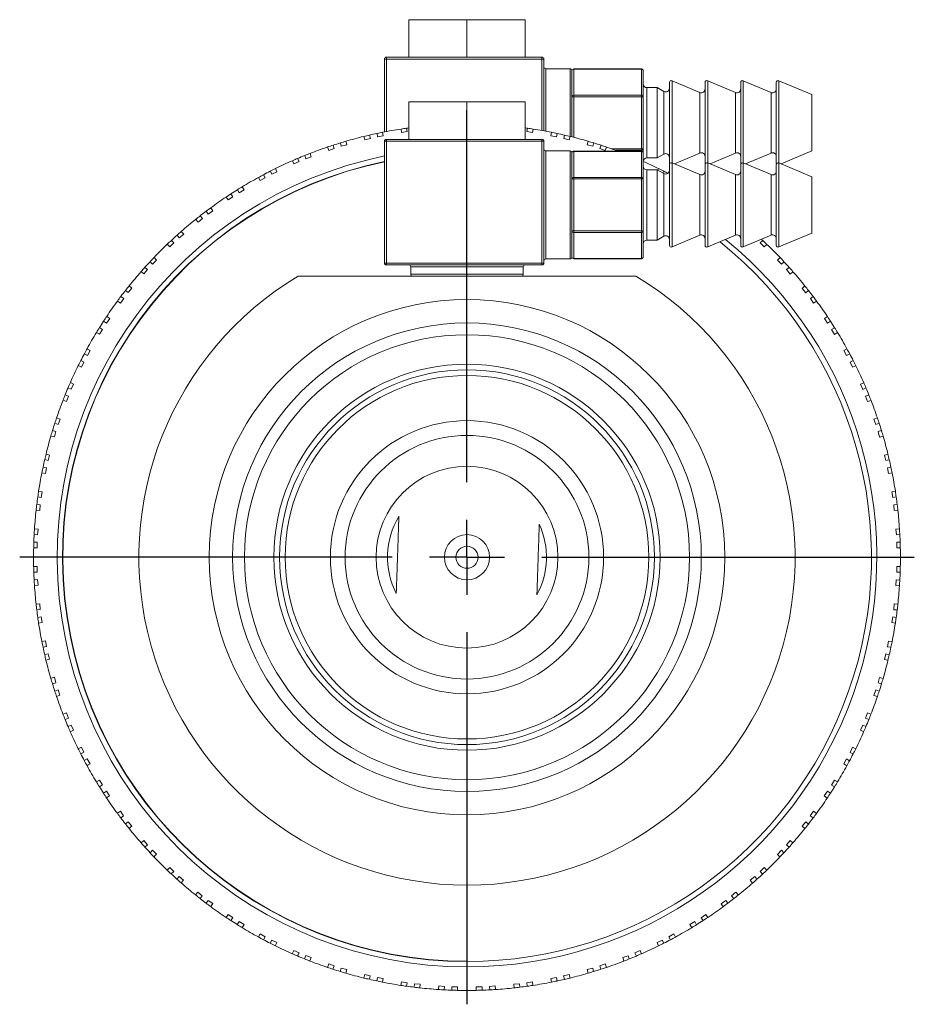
# Model space of a CAD drawing. Header units: inches. Extents: x 1.1 to 19.8, y 0.8 to 16.6.
# Tile 6 of 16: x 9.9 to 12.3, y 0.8 to 3.5. Entities that reach past the tile are written whole.
import ezdxf

# ---------------------------------------------------------------- set-up
doc = ezdxf.new("R2010")
doc.units = ezdxf.units.IN
doc.header["$MEASUREMENT"] = 0
doc.layers.add('SLD-0', color=7, linetype='Continuous')

# ---------------------------------------------------------------- blocks, each defined once
blk = doc.blocks.new('SW_CENTERMARKSYMBOL_1')
at = {"layer": 'SLD-0', "color": 0}
for p, q in [((0, 0.2), (0, 1.193)), ((0, 0), (0, 0.1)), ((-0.2, 0), (-1.193, 0)), ((0, 0), (-0.1, 0)), ((0, 0), (0, -0.1)), ((0, 0), (0.1, 0)), ((0.2, 0), (1.193, 0)), ((0, -0.2), (0, -1.193))]:
    blk.add_line(p, q, dxfattribs=at)

msp = doc.modelspace()

# ---------------------------------------------------------------- linework, layer by layer
at = {"color": 7, "linetype": 'Continuous', "lineweight": 15}
for p, q in [((10.9097, 3.4736), (10.9097, 3.3736)), ((10.9097, 3.4736), (11.0652, 3.4736)), ((11.0652, 3.4736), (11.2207, 3.4736)), ((11.0652, 3.4736), (11.0652, 3.3734)), ((11.2207, 3.4736), (11.2207, 3.3736)), ((10.8452, 3.1742), (10.8452, 3.3686)), ((10.8452, 3.3686), (10.8502, 3.3686)), ((10.8502, 3.3736), (11.0627, 3.3736)), ((10.8502, 3.3736), (10.8502, 3.3686)), ((11.2652, 3.3686), (10.8502, 3.3686)), ((10.8502, 3.3686), (10.8502, 3.1752)), ((11.0678, 3.3736), (11.2652, 3.3736)), ((11.2652, 3.3736), (11.2652, 3.3686)), ((11.2652, 3.3686), (11.2702, 3.3686)), ((11.2652, 3.1779), (11.2652, 3.3686)), ((11.2702, 3.3686), (11.2702, 3.177)), ((11.3402, 3.3426), (11.2752, 3.3426)), ((11.2752, 3.3426), (11.2752, 3.1761)), ((11.3402, 3.1621), (11.3402, 3.3426)), ((11.3452, 3.3376), (11.3452, 3.1609)), ((11.5302, 3.3421), (11.3502, 3.3421)), ((11.3502, 3.3415), (11.3502, 3.3421)), ((11.5302, 3.3415), (11.3502, 3.3415)), ((11.3502, 3.3415), (11.3502, 3.2722)), ((11.5302, 3.3415), (11.5302, 3.3421)), ((11.5302, 3.2722), (11.5302, 3.3415)), ((11.5352, 3.3371), (11.5352, 3.2679)), ((11.6863, 3.2795), (11.6122, 3.3108)), ((11.6122, 3.3108), (11.6122, 3.0916)), ((11.7813, 3.2795), (11.7072, 3.3108)), ((11.7072, 3.3108), (11.7072, 3.0916)), ((11.8763, 3.2795), (11.8022, 3.3108)), ((11.8022, 3.3108), (11.8022, 3.0916)), ((11.9852, 3.2736), (11.8972, 3.3108)), ((11.8972, 3.3108), (11.8972, 3.0916)), ((11.5726, 3.2923), (11.5452, 3.2923)), ((11.5452, 3.2923), (11.5452, 3.1048)), ((11.5902, 3.2822), (11.5726, 3.2923)), ((11.5726, 3.1048), (11.5726, 3.2923)), ((11.6052, 3.0909), (11.6052, 3.3062)), ((11.7002, 3.0909), (11.7002, 3.3062)), ((11.7952, 3.0909), (11.7952, 3.3062)), ((11.8902, 3.0909), (11.8902, 3.3062)), ((11.3502, 3.2679), (11.3452, 3.2679)), ((11.3502, 3.2679), (11.3502, 3.2722)), ((11.3502, 3.2722), (11.5302, 3.2722)), ((11.5302, 3.2679), (11.3502, 3.2679)), ((11.3502, 3.2679), (11.3502, 3.1596)), ((11.5302, 3.2679), (11.5302, 3.2722)), ((11.5302, 3.1293), (11.5302, 3.2679)), ((11.5352, 3.2679), (11.5302, 3.2679)), ((11.5352, 3.2679), (11.5352, 3.1293)), ((11.5902, 3.115), (11.5902, 3.2822)), ((11.6863, 3.1177), (11.6863, 3.2795)), ((11.7813, 3.1177), (11.7813, 3.2795)), ((11.8763, 3.1177), (11.8763, 3.2795)), ((11.9852, 3.1236), (11.9852, 3.2736)), ((10.9097, 3.2543), (10.9097, 3.1543)), ((10.9097, 3.2543), (11.0652, 3.2543)), ((11.0652, 3.2543), (11.2207, 3.2543)), ((11.0652, 3.2543), (11.0652, 3.1541)), ((11.2207, 3.2543), (11.2207, 3.1543)), ((10.8909, 3.1723), (10.8892, 3.1819)), ((10.9043, 3.1841), (10.9059, 3.1749)), ((11.2248, 3.1749), (11.2264, 3.184)), ((11.2415, 3.1818), (11.2398, 3.1722)), ((10.7929, 3.1528), (10.7903, 3.1622)), ((10.8076, 3.1567), (10.7929, 3.1528)), ((10.8052, 3.1657), (10.8076, 3.1567)), ((10.8268, 3.161), (10.8252, 3.1701)), ((10.8418, 3.1636), (10.8268, 3.161)), ((10.8401, 3.1732), (10.8418, 3.1636)), ((10.8502, 3.1543), (11.0627, 3.1543)), ((10.8502, 3.1543), (10.8502, 3.1493)), ((10.9059, 3.1749), (10.8909, 3.1723)), ((11.0678, 3.1543), (11.2652, 3.1543)), ((11.2398, 3.1722), (11.2248, 3.1749)), ((11.2652, 3.1543), (11.2652, 3.1493)), ((11.2889, 3.1636), (11.2906, 3.1731)), ((11.3039, 3.1609), (11.2889, 3.1636)), ((11.3055, 3.1701), (11.3039, 3.1609)), ((11.3232, 3.1566), (11.3256, 3.1656)), ((11.3379, 3.1527), (11.3232, 3.1566)), ((11.3404, 3.1621), (11.3379, 3.1527)), ((10.6968, 3.1248), (10.6935, 3.1339)), ((10.7112, 3.13), (10.6968, 3.1248)), ((10.708, 3.1387), (10.7112, 3.13)), ((10.7299, 3.1359), (10.7275, 3.1449)), ((10.7447, 3.1399), (10.7299, 3.1359)), ((10.7421, 3.1493), (10.7447, 3.1399)), ((10.8452, 2.8243), (10.8452, 3.1493)), ((10.8452, 3.1493), (10.8502, 3.1493)), ((11.2652, 3.1493), (10.8502, 3.1493)), ((10.8502, 3.1493), (10.8502, 2.8243)), ((11.2652, 2.8243), (11.2652, 3.1493)), ((11.2652, 3.1493), (11.2702, 3.1493)), ((11.2702, 3.1493), (11.2702, 2.8243)), ((11.3861, 3.1398), (11.3886, 3.1492)), ((11.4008, 3.1358), (11.3861, 3.1398)), ((11.4032, 3.1448), (11.4008, 3.1358)), ((11.4196, 3.1299), (11.4227, 3.1387)), ((11.4339, 3.1247), (11.4196, 3.1299)), ((11.4372, 3.1338), (11.4339, 3.1247)), ((11.4503, 3.1293), (11.5302, 3.1293)), ((11.5352, 3.1293), (11.5302, 3.1293)), ((11.5302, 3.125), (11.5302, 3.1293)), ((11.5352, 3.1293), (11.5352, 3.1179)), ((10.6135, 3.1034), (10.6174, 3.095)), ((10.6356, 3.1025), (10.6325, 3.1113)), ((10.65, 3.1077), (10.6356, 3.1025)), ((10.6466, 3.1169), (10.65, 3.1077)), ((11.3402, 3.1233), (11.2752, 3.1233)), ((11.2752, 3.1233), (11.2752, 2.8353)), ((11.3402, 2.8353), (11.3402, 3.1233)), ((11.3452, 3.1183), (11.3452, 2.8403)), ((11.5302, 3.1229), (11.3502, 3.1229)), ((11.3502, 3.1222), (11.3502, 3.1229)), ((11.5302, 3.1222), (11.3502, 3.1222)), ((11.3502, 3.1222), (11.3502, 3.0529)), ((11.5302, 3.125), (11.4624, 3.125)), ((11.5302, 3.1229), (11.5302, 3.125)), ((11.5302, 3.1222), (11.5302, 3.1229)), ((11.5302, 3.0529), (11.5302, 3.1222)), ((11.5352, 3.1179), (11.5352, 3.0486)), ((11.5452, 3.1048), (11.5726, 3.1048)), ((11.5726, 3.1048), (11.5902, 3.115)), ((11.6184, 3.089), (11.6863, 3.1177)), ((11.7134, 3.089), (11.7813, 3.1177)), ((11.8084, 3.089), (11.8763, 3.1177)), ((11.9034, 3.089), (11.9852, 3.1236)), ((10.5543, 3.0763), (10.5584, 3.0675)), ((10.6036, 3.0886), (10.5995, 3.0974)), ((10.6174, 3.095), (10.6036, 3.0886)), ((11.5744, 3.072), (11.5764, 3.0762)), ((11.6052, 2.8717), (11.6052, 3.087)), ((11.6863, 3.0602), (11.6122, 3.0916)), ((11.6122, 3.0916), (11.6122, 2.8671)), ((11.7002, 2.8717), (11.7002, 3.087)), ((11.7813, 3.0602), (11.7072, 3.0916)), ((11.7072, 3.0916), (11.7072, 2.8671)), ((11.7952, 2.8717), (11.7952, 3.087)), ((11.8763, 3.0602), (11.8022, 3.0916)), ((11.8022, 3.0916), (11.8022, 2.8671)), ((11.8902, 2.8717), (11.8902, 3.087)), ((11.9852, 3.0543), (11.8972, 3.0916)), ((11.8972, 3.0916), (11.8972, 2.8671)), ((10.514, 3.0443), (10.5091, 3.0528)), ((10.5271, 3.052), (10.514, 3.0443)), ((10.5225, 3.06), (10.5271, 3.052)), ((10.5446, 3.061), (10.5407, 3.0695)), ((10.5584, 3.0675), (10.5446, 3.061)), ((11.3502, 3.0486), (11.3452, 3.0486)), ((11.3502, 3.0486), (11.3502, 3.0529)), ((11.3502, 3.0529), (11.5302, 3.0529)), ((11.5302, 3.0486), (11.3502, 3.0486)), ((11.3502, 3.0486), (11.3502, 2.91)), ((11.5302, 3.0486), (11.5302, 3.0529)), ((11.5302, 2.91), (11.5302, 3.0486)), ((11.5352, 3.0486), (11.5302, 3.0486)), ((11.5352, 3.0486), (11.5352, 2.91)), ((11.5726, 3.0731), (11.5452, 3.0731)), ((11.5452, 3.0731), (11.5452, 2.8856)), ((11.5902, 3.0629), (11.5726, 3.0731)), ((11.5726, 2.8856), (11.5726, 3.0731)), ((11.59, 3.0693), (11.5877, 3.0644)), ((11.5902, 2.8957), (11.5902, 3.0629)), ((11.6863, 2.8985), (11.6863, 3.0602)), ((11.7813, 2.8985), (11.7813, 3.0602)), ((11.8763, 2.8985), (11.8763, 3.0602)), ((11.9852, 2.9043), (11.9852, 3.0543)), ((10.4659, 3.0278), (10.4707, 3.0194)), ((10.4285, 2.9925), (10.4229, 3.0004)), ((10.4409, 3.0012), (10.4285, 2.9925)), ((10.4356, 3.0088), (10.4409, 3.0012)), ((10.4575, 3.0118), (10.4529, 3.0198)), ((10.4707, 3.0194), (10.4575, 3.0118)), ((10.382, 2.9718), (10.3876, 2.9639)), ((10.3595, 2.9431), (10.3478, 2.9333)), ((10.3535, 2.9503), (10.3595, 2.9431)), ((10.3751, 2.9551), (10.3698, 2.9627)), ((10.3876, 2.9639), (10.3751, 2.9551)), ((10.3478, 2.9333), (10.3416, 2.9408)), ((10.2979, 2.8915), (10.2919, 2.8986)), ((10.3096, 2.9013), (10.2979, 2.8915)), ((10.3033, 2.9087), (10.3096, 2.9013)), ((11.3502, 2.91), (11.3452, 2.91)), ((11.3502, 2.91), (11.5302, 2.91)), ((11.3502, 2.9057), (11.3502, 2.91)), ((11.5302, 2.9057), (11.3502, 2.9057)), ((11.3502, 2.9057), (11.3502, 2.8364)), ((11.5352, 2.91), (11.5302, 2.91)), ((11.5302, 2.9057), (11.5302, 2.91)), ((11.5302, 2.8364), (11.5302, 2.9057)), ((11.5352, 2.91), (11.5352, 2.8408)), ((11.5726, 2.8856), (11.5902, 2.8957)), ((11.6122, 2.8671), (11.6863, 2.8985)), ((11.7072, 2.8671), (11.7813, 2.8985)), ((11.8022, 2.8671), (11.8763, 2.8985)), ((11.8972, 2.8671), (11.9852, 2.9043)), ((10.2726, 2.8674), (10.2657, 2.8743)), ((10.2834, 2.8782), (10.2726, 2.8674)), ((10.2768, 2.8848), (10.2834, 2.8782)), ((11.5452, 2.8856), (11.5726, 2.8856)), ((11.8473, 2.878), (11.8538, 2.8846)), ((11.858, 2.8672), (11.8473, 2.878)), ((11.8649, 2.8741), (11.858, 2.8672)), ((10.2305, 2.839), (10.2373, 2.8321)), ((11.8933, 2.8319), (11.9002, 2.8388)), ((10.2061, 2.8128), (10.2133, 2.8069)), ((10.2266, 2.8214), (10.22, 2.8279)), ((10.2373, 2.8321), (10.2266, 2.8214)), ((10.8502, 2.8243), (10.8452, 2.8243)), ((10.8502, 2.8243), (11.2652, 2.8243)), ((10.8502, 2.8243), (10.8502, 2.8193)), ((11.2652, 2.8193), (10.8502, 2.8193)), ((10.9152, 2.8143), (10.9152, 2.7943)), ((11.2152, 2.8143), (10.9152, 2.8143)), ((11.2152, 2.7943), (11.2152, 2.8143)), ((11.2702, 2.8243), (11.2652, 2.8243)), ((11.2652, 2.8243), (11.2652, 2.8193)), ((11.2752, 2.8353), (11.3402, 2.8353)), ((11.3502, 2.8364), (11.5302, 2.8364)), ((11.3502, 2.8358), (11.3502, 2.8364)), ((11.3502, 2.8358), (11.5302, 2.8358)), ((11.5302, 2.8358), (11.5302, 2.8364)), ((11.9041, 2.8212), (11.8933, 2.8319)), ((11.9107, 2.8277), (11.9041, 2.8212)), ((11.9174, 2.8066), (11.9245, 2.8126)), ((10.2035, 2.7952), (10.196, 2.8014)), ((10.2133, 2.8069), (10.2035, 2.7952)), ((10.9152, 2.7943), (11.2152, 2.7943)), ((11.1532, 2.7893), (10.9772, 2.7893)), ((11.9272, 2.795), (11.9174, 2.8066)), ((11.9346, 2.8012), (11.9272, 2.795)), ((10.1639, 2.7632), (10.1714, 2.757)), ((11.9592, 2.7567), (11.9667, 2.763)), ((10.142, 2.735), (10.1496, 2.7297)), ((10.1616, 2.7453), (10.1545, 2.7513)), ((10.1714, 2.757), (10.1616, 2.7453)), ((11.969, 2.7451), (11.9592, 2.7567)), ((11.9761, 2.7511), (11.969, 2.7451)), ((11.981, 2.7294), (11.9886, 2.7348)), ((10.1409, 2.7172), (10.1329, 2.7228)), ((10.1496, 2.7297), (10.1409, 2.7172)), ((11.9897, 2.717), (11.981, 2.7294)), ((11.9977, 2.7226), (11.9897, 2.717)), ((10.1043, 2.6819), (10.1122, 2.6763)), ((12.0184, 2.6761), (12.0263, 2.6817)), ((10.1035, 2.6639), (10.0959, 2.6692)), ((10.1122, 2.6763), (10.1035, 2.6639)), ((12.0271, 2.6636), (12.0184, 2.6761)), ((12.0347, 2.6689), (12.0271, 2.6636)), ((10.0853, 2.6341), (10.0769, 2.6389)), ((10.0849, 2.6519), (10.0929, 2.6473)), ((10.0929, 2.6473), (10.0853, 2.6341)), ((12.0377, 2.647), (12.0457, 2.6517)), ((12.0453, 2.6338), (12.0377, 2.647)), ((12.0537, 2.6387), (12.0453, 2.6338)), ((10.0527, 2.5777), (10.0447, 2.5823)), ((10.0519, 2.5957), (10.0604, 2.5908)), ((10.0604, 2.5908), (10.0527, 2.5777)), ((12.0702, 2.5906), (12.0787, 2.5955)), ((12.0778, 2.5774), (12.0702, 2.5906)), ((12.0859, 2.5821), (12.0778, 2.5774)), ((10.0372, 2.5464), (10.0284, 2.5505)), ((10.0352, 2.5641), (10.0436, 2.5602)), ((10.0436, 2.5602), (10.0372, 2.5464)), ((12.0869, 2.5599), (12.0954, 2.5639)), ((12.0934, 2.5461), (12.0869, 2.5599)), ((12.1022, 2.5502), (12.0934, 2.5461)), ((10.0073, 2.5053), (10.0161, 2.5012)), ((10.0161, 2.5012), (10.0097, 2.4874)), ((12.1145, 2.5009), (12.1233, 2.505)), ((12.1209, 2.4871), (12.1145, 2.5009)), ((9.9934, 2.4724), (10.0021, 2.4692)), ((10.0097, 2.4874), (10.0012, 2.4913)), ((12.1293, 2.491), (12.1209, 2.4871)), ((12.1284, 2.4689), (12.1372, 2.4721)), ((9.9969, 2.4549), (9.9878, 2.4582)), ((10.0021, 2.4692), (9.9969, 2.4549)), ((12.1336, 2.4546), (12.1284, 2.4689)), ((12.1428, 2.4579), (12.1336, 2.4546)), ((9.9746, 2.3937), (9.9659, 2.3968)), ((9.9707, 2.4113), (9.9798, 2.408)), ((9.9798, 2.408), (9.9746, 2.3937)), ((12.1507, 2.4077), (12.1598, 2.411)), ((12.1559, 2.3934), (12.1507, 2.4077)), ((12.1646, 2.3966), (12.1559, 2.3934)), ((9.9597, 2.3773), (9.9687, 2.3749)), ((9.9687, 2.3749), (9.9648, 2.3602)), ((12.1618, 2.3746), (12.1708, 2.377)), ((12.1657, 2.3599), (12.1618, 2.3746)), ((9.9648, 2.3602), (9.9554, 2.3627)), ((12.1752, 2.3624), (12.1657, 2.3599)), ((9.9424, 2.3145), (9.9518, 2.312)), ((12.1787, 2.3117), (12.1881, 2.3142)), ((9.9479, 2.2973), (9.9389, 2.2997)), ((9.9518, 2.312), (9.9479, 2.2973)), ((12.1826, 2.297), (12.1787, 2.3117)), ((12.1916, 2.2994), (12.1826, 2.297)), ((9.941, 2.263), (9.9314, 2.2647)), ((9.9345, 2.2797), (9.9436, 2.278)), ((9.9436, 2.278), (9.941, 2.263)), ((12.1869, 2.2778), (12.196, 2.2794)), ((12.1895, 2.2628), (12.1869, 2.2778)), ((12.1991, 2.2644), (12.1895, 2.2628)), ((9.9227, 2.2156), (9.9323, 2.2139)), ((9.9323, 2.2139), (9.9297, 2.1989)), ((12.1982, 2.2136), (12.2077, 2.2153)), ((12.2008, 2.1986), (12.1982, 2.2136)), ((9.9297, 2.1989), (9.9205, 2.2005)), ((12.21, 2.2002), (12.2008, 2.1986)), ((9.9258, 2.1642), (9.9161, 2.1651)), ((9.9178, 2.1802), (9.9271, 2.1794)), ((9.9271, 2.1794), (9.9258, 2.1642)), ((12.2034, 2.1791), (12.2126, 2.1799)), ((12.2047, 2.1639), (12.2034, 2.1791)), ((12.2144, 2.1648), (12.2047, 2.1639)), ((9.9117, 2.1153), (9.9214, 2.1145)), ((9.9214, 2.1145), (9.9201, 2.0993)), ((12.209, 2.1142), (12.2187, 2.1151)), ((12.2104, 2.099), (12.209, 2.1142)), ((9.9099, 2.0797), (9.9192, 2.0797)), ((9.9201, 2.0993), (9.9108, 2.1001)), ((9.9192, 2.0797), (9.9192, 2.0644)), ((12.2196, 2.0998), (12.2104, 2.099)), ((12.2112, 2.0794), (12.2205, 2.0794)), ((12.2112, 2.0641), (12.2112, 2.0794)), ((9.9192, 2.0644), (9.9095, 2.0644)), ((12.221, 2.0641), (12.2112, 2.0641)), ((9.9095, 2.0145), (9.9192, 2.0145)), ((9.9192, 1.9993), (9.9099, 1.9993)), ((9.9192, 2.0145), (9.9192, 1.9993)), ((12.2112, 2.0142), (12.2209, 2.0142)), ((12.2112, 1.999), (12.2112, 2.0142)), ((12.2205, 1.999), (12.2112, 1.999)), ((9.9108, 1.9788), (9.9201, 1.9796)), ((9.9201, 1.9796), (9.9214, 1.9644)), ((12.209, 1.9642), (12.2103, 1.9793)), ((12.2103, 1.9793), (12.2196, 1.9785)), ((9.9214, 1.9644), (9.9117, 1.9636)), ((12.2187, 1.9633), (12.209, 1.9642)), ((9.916, 1.9139), (9.9257, 1.9147)), ((9.9271, 1.8996), (9.9178, 1.8988)), ((9.9257, 1.9147), (9.9271, 1.8996)), ((12.2033, 1.8993), (12.2047, 1.9145)), ((12.2126, 1.8985), (12.2033, 1.8993)), ((12.2047, 1.9145), (12.2144, 1.9136)), ((9.9205, 1.8784), (9.9296, 1.88)), ((9.9296, 1.88), (9.9323, 1.865)), ((12.1981, 1.8648), (12.2008, 1.8798)), ((12.2008, 1.8798), (12.2099, 1.8781)), ((9.9323, 1.865), (9.9227, 1.8634)), ((12.2077, 1.8631), (12.1981, 1.8648)), ((9.9314, 1.8142), (9.9409, 1.8159)), ((9.9409, 1.8159), (9.9436, 1.8009)), ((12.1868, 1.8006), (12.1895, 1.8156)), ((12.1895, 1.8156), (12.199, 1.8139)), ((9.9436, 1.8009), (9.9344, 1.7993)), ((12.196, 1.799), (12.1868, 1.8006)), ((9.9389, 1.7793), (9.9478, 1.7817)), ((9.9518, 1.767), (9.9424, 1.7644)), ((9.9478, 1.7817), (9.9518, 1.767)), ((12.1786, 1.7667), (12.1825, 1.7814)), ((12.188, 1.7642), (12.1786, 1.7667)), ((12.1825, 1.7814), (12.1915, 1.779)), ((9.9553, 1.7162), (9.9647, 1.7188)), ((9.9647, 1.7188), (9.9686, 1.7041)), ((12.1617, 1.7038), (12.1657, 1.7185)), ((12.1657, 1.7185), (12.1751, 1.716)), ((9.9686, 1.7041), (9.9596, 1.7016)), ((9.9658, 1.6821), (9.9745, 1.6853)), ((9.9745, 1.6853), (9.9797, 1.671)), ((12.1506, 1.6707), (12.1558, 1.685)), ((12.1558, 1.685), (12.1645, 1.6818)), ((12.1707, 1.7014), (12.1617, 1.7038)), ((9.9797, 1.671), (9.9706, 1.6676)), ((12.1597, 1.6674), (12.1506, 1.6707)), ((9.9877, 1.6207), (9.9968, 1.6241)), ((10.002, 1.6098), (9.9933, 1.6066)), ((9.9968, 1.6241), (10.002, 1.6098)), ((12.1283, 1.6095), (12.1335, 1.6238)), ((12.137, 1.6063), (12.1283, 1.6095)), ((12.1335, 1.6238), (12.1427, 1.6205)), ((10.0011, 1.5876), (10.0095, 1.5916)), ((10.016, 1.5778), (10.0072, 1.5736)), ((10.0095, 1.5916), (10.016, 1.5778)), ((12.1143, 1.5775), (12.1208, 1.5913)), ((12.1232, 1.5734), (12.1143, 1.5775)), ((12.1208, 1.5913), (12.1292, 1.5874)), ((10.0283, 1.5284), (10.0371, 1.5325)), ((10.0371, 1.5325), (10.0435, 1.5187)), ((12.0868, 1.5185), (12.0932, 1.5323)), ((12.0932, 1.5323), (12.1021, 1.5282)), ((10.0435, 1.5187), (10.0351, 1.5148)), ((10.0445, 1.4966), (10.0526, 1.5013)), ((10.0526, 1.5013), (10.0602, 1.4881)), ((12.0701, 1.4878), (12.0777, 1.501)), ((12.0777, 1.501), (12.0858, 1.4964)), ((12.0952, 1.5145), (12.0868, 1.5185)), ((10.0602, 1.4881), (10.0518, 1.4832)), ((12.0785, 1.4829), (12.0701, 1.4878)), ((10.0767, 1.44), (10.0852, 1.4448)), ((10.0928, 1.4317), (10.0847, 1.427)), ((10.0852, 1.4448), (10.0928, 1.4317)), ((12.0375, 1.4314), (12.0451, 1.4446)), ((12.0456, 1.4268), (12.0375, 1.4314)), ((12.0451, 1.4446), (12.0536, 1.4397)), ((10.0957, 1.4097), (10.1033, 1.415)), ((10.1033, 1.415), (10.1121, 1.4026)), ((10.1121, 1.4026), (10.1041, 1.397)), ((12.0182, 1.4023), (12.0269, 1.4148)), ((12.0262, 1.3967), (12.0182, 1.4023)), ((12.0269, 1.4148), (12.0346, 1.4095)), ((10.1327, 1.3561), (10.1407, 1.3617)), ((10.1407, 1.3617), (10.1494, 1.3492)), ((10.1494, 1.3492), (10.1418, 1.3439)), ((11.9808, 1.349), (11.9896, 1.3615)), ((11.9885, 1.3436), (11.9808, 1.349)), ((11.9896, 1.3615), (11.9975, 1.3559)), ((10.1543, 1.3276), (10.1614, 1.3336)), ((10.1614, 1.3336), (10.1712, 1.3219)), ((10.1712, 1.3219), (10.1637, 1.3157)), ((11.959, 1.3217), (11.9688, 1.3334)), ((11.9665, 1.3154), (11.959, 1.3217)), ((11.9688, 1.3334), (11.976, 1.3274)), ((10.1958, 1.2774), (10.2033, 1.2837)), ((10.2033, 1.2837), (10.2131, 1.272)), ((10.2131, 1.272), (10.2059, 1.266)), ((11.9172, 1.2718), (11.927, 1.2835)), ((11.9243, 1.2658), (11.9172, 1.2718)), ((11.927, 1.2835), (11.9344, 1.2772)), ((10.2198, 1.2509), (10.2264, 1.2575)), ((10.2264, 1.2575), (10.2371, 1.2467)), ((10.2371, 1.2467), (10.2303, 1.2399)), ((11.8931, 1.2465), (11.9039, 1.2573)), ((11.9, 1.2396), (11.8931, 1.2465)), ((11.9039, 1.2573), (11.9105, 1.2507)), ((10.2655, 1.2046), (10.2724, 1.2114)), ((10.2724, 1.2114), (10.2832, 1.2007)), ((11.847, 1.2005), (11.8578, 1.2112)), ((11.8578, 1.2112), (11.8647, 1.2044)), ((10.2832, 1.2007), (10.2766, 1.1941)), ((10.2917, 1.1802), (10.2977, 1.1874)), ((10.2977, 1.1874), (10.3094, 1.1776)), ((11.8209, 1.1774), (11.8325, 1.1872)), ((11.8325, 1.1872), (11.8385, 1.18)), ((11.8536, 1.1939), (11.847, 1.2005)), ((10.3094, 1.1776), (10.3031, 1.1701)), ((11.8271, 1.1699), (11.8209, 1.1774)), ((10.3413, 1.138), (10.3476, 1.1455)), ((10.3476, 1.1455), (10.3593, 1.1357)), ((10.3593, 1.1357), (10.3533, 1.1286)), ((11.771, 1.1355), (11.7826, 1.1453)), ((11.7769, 1.1284), (11.771, 1.1355)), ((11.7826, 1.1453), (11.7889, 1.1379)), ((10.3695, 1.1161), (10.3749, 1.1237)), ((10.3749, 1.1237), (10.3873, 1.115)), ((10.3873, 1.115), (10.3818, 1.107)), ((11.7429, 1.1148), (11.7553, 1.1235)), ((11.7484, 1.1068), (11.7429, 1.1148)), ((11.7553, 1.1235), (11.7607, 1.1159)), ((10.4226, 1.0784), (10.4282, 1.0864)), ((10.4282, 1.0864), (10.4407, 1.0776)), ((10.4407, 1.0776), (10.4354, 1.07)), ((11.6895, 1.0775), (11.702, 1.0862)), ((11.6948, 1.0698), (11.6895, 1.0775)), ((11.702, 1.0862), (11.7076, 1.0782)), ((10.4526, 1.059), (10.4573, 1.067)), ((10.4573, 1.067), (10.4705, 1.0594)), ((10.4705, 1.0594), (10.4656, 1.051)), ((11.6597, 1.0593), (11.6729, 1.0669)), ((11.6646, 1.0508), (11.6597, 1.0593)), ((11.6729, 1.0669), (11.6775, 1.0588)), ((10.5088, 1.026), (10.5137, 1.0345)), ((10.5137, 1.0345), (10.5269, 1.0268)), ((10.5269, 1.0268), (10.5222, 1.0188)), ((11.6033, 1.0267), (11.6165, 1.0343)), ((11.6079, 1.0187), (11.6033, 1.0267)), ((11.6165, 1.0343), (11.6214, 1.0259)), ((10.5404, 1.0093), (10.5444, 1.0177)), ((10.5444, 1.0177), (10.5582, 1.0113)), ((10.5582, 1.0113), (10.554, 1.0025)), ((11.572, 1.0112), (11.5858, 1.0176)), ((11.5761, 1.0024), (11.572, 1.0112)), ((11.5858, 1.0176), (11.5898, 1.0092)), ((10.5993, 0.9814), (10.6034, 0.9902)), ((10.6034, 0.9902), (10.6172, 0.9838)), ((10.6172, 0.9838), (10.6133, 0.9753)), ((10.6322, 0.9675), (10.6354, 0.9762)), ((10.6354, 0.9762), (10.6497, 0.971)), ((11.4805, 0.9709), (11.4948, 0.9761)), ((11.4948, 0.9761), (11.498, 0.9674)), ((11.513, 0.9837), (11.5268, 0.9901)), ((11.5169, 0.9752), (11.513, 0.9837)), ((11.5268, 0.9901), (11.5309, 0.9813)), ((10.6497, 0.971), (10.6464, 0.9619)), ((10.6932, 0.9448), (10.6966, 0.954)), ((10.6966, 0.954), (10.7109, 0.9487)), ((10.7109, 0.9487), (10.7077, 0.94)), ((11.4193, 0.9487), (11.4336, 0.9539)), ((11.4225, 0.9399), (11.4193, 0.9487)), ((11.4336, 0.9539), (11.4369, 0.9447)), ((11.4838, 0.9618), (11.4805, 0.9709)), ((10.7273, 0.9338), (10.7297, 0.9428)), ((10.7297, 0.9428), (10.7444, 0.9389)), ((10.7444, 0.9389), (10.7419, 0.9295)), ((10.7901, 0.9166), (10.7926, 0.926)), ((10.7926, 0.926), (10.8073, 0.922)), ((10.8073, 0.922), (10.8049, 0.913)), ((11.3229, 0.9219), (11.3376, 0.9259)), ((11.3253, 0.913), (11.3229, 0.9219)), ((11.3376, 0.9259), (11.3401, 0.9165)), ((11.3858, 0.9388), (11.4005, 0.9427)), ((11.3883, 0.9294), (11.3858, 0.9388)), ((11.4005, 0.9427), (11.4029, 0.9338)), ((10.8249, 0.9086), (10.8265, 0.9177)), ((10.8265, 0.9177), (10.8415, 0.9151)), ((10.8415, 0.9151), (10.8398, 0.9055)), ((10.889, 0.8968), (10.8906, 0.9064)), ((10.8906, 0.9064), (10.9056, 0.9038)), ((10.9056, 0.9038), (10.904, 0.8946)), ((10.9244, 0.8919), (10.9252, 0.9012)), ((10.9252, 0.9012), (10.9403, 0.8999)), ((10.9403, 0.8999), (10.9395, 0.8902)), ((10.9892, 0.8858), (10.99, 0.8955)), ((10.99, 0.8955), (11.0052, 0.8942)), ((11.0052, 0.8942), (11.0044, 0.8849)), ((11.0249, 0.8933), (11.0401, 0.8933)), ((11.0249, 0.884), (11.0249, 0.8933)), ((11.0401, 0.8933), (11.0401, 0.8836)), ((11.09, 0.8933), (11.1053, 0.8933)), ((11.09, 0.8836), (11.09, 0.8933)), ((11.1053, 0.8933), (11.1053, 0.884)), ((11.1249, 0.8942), (11.1401, 0.8955)), ((11.1257, 0.8849), (11.1249, 0.8942)), ((11.1401, 0.8955), (11.1409, 0.8858)), ((11.1898, 0.8999), (11.205, 0.9012)), ((11.1907, 0.8902), (11.1898, 0.8999)), ((11.205, 0.9012), (11.2058, 0.8919)), ((11.2245, 0.9037), (11.2395, 0.9064)), ((11.2261, 0.8946), (11.2245, 0.9037)), ((11.2395, 0.9064), (11.2412, 0.8968)), ((11.2886, 0.915), (11.3036, 0.9177)), ((11.2903, 0.9055), (11.2886, 0.915)), ((11.3036, 0.9177), (11.3053, 0.9085))]:
    msp.add_line(p, q, dxfattribs=at)
at = {"color": 7, "linetype": 'Continuous', "lineweight": 15, "flags": 128}
for points in [[(11.6052, 3.0909), (11.6054, 3.0897), (11.6056, 3.089)], [(11.7002, 3.0909), (11.7004, 3.0897), (11.7006, 3.089)], [(11.7952, 3.0909), (11.7954, 3.0897), (11.7956, 3.089)], [(11.8902, 3.0909), (11.8904, 3.0897), (11.8906, 3.089)], [(11.8506, 2.8876), (11.852, 2.8863), (11.8538, 2.8846)]]:
    msp.add_lwpolyline(points, dxfattribs=at)
at = {"color": 7, "linetype": 'Continuous', "lineweight": 15}
for radius in [0.6875, 0.625, 0.5937, 0.515, 0.5, 0.485, 0.3644, 0.325, 0.2425, 0.0603, 0.0295]:
    msp.add_circle((11.0652, 2.0393), radius, dxfattribs=at)
for centre, radius, start, end in [((10.8502, 3.3686), 0.005, 90, 180), ((11.2652, 3.3686), 0.005, 0, 90), ((11.2752, 3.3476), 0.005, 180, 270), ((11.3402, 3.3376), 0.005, 0, 90), ((11.3502, 3.3371), 0.005, 90, 180), ((11.3499, 3.3368), 0.0047, 86.1913, 175.5945), ((11.5302, 3.3371), 0.005, 0, 90), ((11.5305, 3.3368), 0.0047, 4.4055, 93.8087), ((11.6102, 3.3062), 0.005, 67.0723, 180), ((11.7052, 3.3062), 0.005, 67.0723, 180), ((11.8002, 3.3062), 0.005, 67.0723, 180), ((11.8952, 3.3062), 0.005, 67.0723, 180), ((11.5452, 3.3023), 0.01, 180, 270), ((11.5952, 3.2909), 0.01, 240.1419, 0), ((11.6902, 3.2887), 0.01, 247.0723, 0), ((11.7852, 3.2887), 0.01, 247.0723, 0), ((11.8802, 3.2887), 0.01, 247.0723, 0), ((11.3499, 3.2675), 0.0047, 86.191, 175.5947), ((11.5305, 3.2675), 0.0047, 4.4053, 93.809), ((11.0652, 2.0393), 1.156, 98.7562, 101.2295), ((11.0652, 2.0393), 1.156, 98.0009, 98.7562), ((11.0652, 2.0393), 1.156, 97.7306, 98.0009), ((11.0652, 2.0393), 1.156, 81.9848, 82.2694), ((11.0652, 2.0393), 1.156, 81.2295, 81.9848), ((11.0652, 2.0393), 1.156, 78.7562, 81.2295), ((11.0652, 2.0393), 1.156, 103.7562, 106.2295), ((11.0652, 2.0393), 1.156, 103.0009, 103.7562), ((11.0652, 2.0393), 1.156, 101.9848, 103.0009), ((11.0652, 2.0393), 1.156, 101.2295, 101.9848), ((10.8502, 3.1493), 0.005, 90, 180), ((11.2652, 3.1493), 0.005, 0, 90), ((11.0652, 2.0393), 1.156, 78.0009, 78.7562), ((11.0652, 2.0393), 1.156, 76.9848, 78.0009), ((11.0652, 2.0393), 1.156, 76.2295, 76.9848), ((11.0652, 2.0393), 1.156, 73.7562, 76.2295), ((11.0652, 2.0393), 1.156, 108.7562, 111.2295), ((11.0652, 2.0393), 1.156, 108.0009, 108.7562), ((11.0652, 2.0393), 1.156, 106.9848, 108.0009), ((11.0652, 2.0393), 1.156, 106.2295, 106.9848), ((11.2752, 3.1283), 0.005, 180, 270), ((11.0652, 2.0393), 1.156, 73.0009, 73.7562), ((11.0652, 2.0393), 1.156, 71.9848, 73.0009), ((11.0652, 2.0393), 1.156, 71.2295, 71.9848), ((11.0652, 2.0393), 1.156, 69.6154, 71.2295), ((11.5305, 3.1297), 0.0047, 266.1911, 355.5947), ((11.0652, 2.0393), 1.093, 101.6119, 270), ((11.0652, 2.0393), 1.156, 113.0009, 113.7562), ((11.0652, 2.0393), 1.156, 111.9848, 113.0009), ((11.0652, 2.0393), 1.156, 111.2295, 111.9848), ((11.3402, 3.1183), 0.005, 0, 90), ((11.3502, 3.1179), 0.005, 90, 180), ((11.3499, 3.1175), 0.0047, 86.1896, 175.5961), ((11.5302, 3.1179), 0.005, 0, 90), ((11.5305, 3.1175), 0.0047, 4.4039, 93.8104), ((11.5452, 3.0948), 0.01, 90, 176.3811), ((11.5952, 3.1063), 0.01, 0, 119.8581), ((11.6902, 3.1085), 0.01, 0, 112.9277), ((11.7852, 3.1085), 0.01, 360, 112.9277), ((11.8802, 3.1085), 0.01, 360, 112.9277), ((11.0652, 2.0393), 1.0788, 101.7674, 270), ((11.0652, 2.0393), 1.078, 101.7757, 270), ((11.0652, 2.0393), 1.156, 116.2295, 116.9848), ((11.0652, 2.0393), 1.156, 113.7562, 116.2295), ((11.0652, 2.0393), 1.156, 63.7562, 66.0102), ((11.5452, 3.0831), 0.01, 180, 270), ((11.0652, 2.0393), 1.156, 63.0009, 63.7562), ((11.6102, 3.087), 0.005, 67.0723, 180), ((11.7052, 3.087), 0.005, 67.0723, 180), ((11.8002, 3.087), 0.005, 67.0723, 180), ((11.8952, 3.087), 0.005, 67.0723, 180), ((11.0652, 2.0393), 1.156, 118.7562, 121.2295), ((11.0652, 2.0393), 1.156, 118.0009, 118.7562), ((11.0652, 2.0393), 1.156, 116.9848, 118.0009), ((11.3499, 3.0483), 0.0047, 86.1896, 175.5961), ((11.5305, 3.0483), 0.0047, 4.4039, 93.8104), ((11.0652, 2.0393), 1.156, 62.3779, 63.0009), ((11.5952, 3.0716), 0.01, 240.1419, 0), ((11.6902, 3.0694), 0.01, 247.0723, 0), ((11.7852, 3.0694), 0.01, 247.0723, 0), ((11.8802, 3.0694), 0.01, 247.0723, 0), ((11.0652, 2.0393), 1.156, 121.2295, 121.9848), ((11.0652, 2.0393), 1.156, 123.7562, 126.2295), ((11.0652, 2.0393), 1.156, 123.0009, 123.7562), ((11.0652, 2.0393), 1.156, 121.9848, 123.0009), ((11.0652, 2.0393), 1.156, 126.2295, 126.9848), ((11.0652, 2.0393), 1.156, 128.0009, 128.7562), ((11.0652, 2.0393), 1.156, 126.9848, 128.0009), ((11.0652, 2.0393), 1.156, 128.7562, 131.2295), ((11.0652, 2.0393), 1.156, 131.9848, 133.0009), ((11.0652, 2.0393), 1.156, 131.2295, 131.9848), ((11.3499, 2.9104), 0.0047, 184.4053, 273.8089), ((11.5305, 2.9104), 0.0047, 266.1911, 355.5947), ((11.5952, 2.8871), 0.01, 0, 119.8581), ((11.6902, 2.8892), 0.01, 0, 112.9277), ((11.7852, 2.8892), 0.01, 0, 112.9277), ((11.8802, 2.8892), 0.01, 0, 112.9277), ((11.0652, 2.0393), 1.156, 133.7562, 136.2295), ((11.0652, 2.0393), 1.156, 133.0009, 133.7562), ((11.0652, 2.0393), 1.093, 270, 50.8769), ((11.0652, 2.0393), 1.0788, 270, 51.2793), ((11.5452, 2.8756), 0.01, 90, 180), ((11.6102, 2.8717), 0.005, 180, 292.9277), ((11.7052, 2.8717), 0.005, 180, 292.9277), ((11.8002, 2.8717), 0.005, 180, 292.9277), ((11.0652, 2.0393), 1.156, 46.2295, 46.9848), ((11.0652, 2.0393), 1.156, 43.7562, 46.2295), ((11.8952, 2.8717), 0.005, 180, 292.9277), ((11.0652, 2.0393), 1.156, 136.2295, 136.9848), ((11.3402, 2.8403), 0.005, 270, 360), ((11.3502, 2.8408), 0.005, 180, 270), ((11.3499, 2.8411), 0.0047, 184.4053, 273.8089), ((11.5302, 2.8408), 0.005, 270, 0), ((11.5305, 2.8411), 0.0047, 266.1911, 355.5947), ((11.0652, 2.0393), 1.156, 43.0009, 43.7562), ((11.0652, 2.0393), 1.156, 138.0009, 138.7562), ((11.0652, 2.0393), 1.156, 136.9848, 138.0009), ((10.8502, 2.8243), 0.005, 180, 270), ((10.9102, 2.8143), 0.005, 0, 90), ((11.2202, 2.8143), 0.005, 90, 180), ((11.2652, 2.8243), 0.005, 270, 0), ((11.2752, 2.8303), 0.005, 90, 180), ((11.0652, 2.0393), 1.156, 41.9848, 43.0009), ((11.0652, 2.0393), 1.156, 41.2295, 41.9848), ((11.0652, 2.0393), 1.156, 138.7562, 141.2295), ((11.0652, 2.0393), 0.875, 121.0027, 58.9973), ((10.9202, 2.7943), 0.005, 180, 270), ((11.2102, 2.7943), 0.005, 270, 0), ((11.0652, 2.0393), 1.156, 38.7562, 41.2295), ((11.0652, 2.0393), 1.156, 141.2295, 141.9848), ((11.0652, 2.0393), 1.156, 38.0009, 38.7562), ((11.0652, 2.0393), 1.156, 143.0009, 143.7562), ((11.0652, 2.0393), 1.156, 141.9848, 143.0009), ((11.0652, 2.0393), 1.156, 36.9848, 38.0009), ((11.0652, 2.0393), 1.156, 36.2295, 36.9848), ((11.0652, 2.0393), 1.156, 143.7562, 146.2295), ((11.0652, 2.0393), 1.156, 33.7562, 36.2295), ((11.0652, 2.0393), 1.156, 146.2295, 146.9848), ((11.0652, 2.0393), 1.156, 33.0009, 33.7562), ((11.0652, 2.0393), 1.156, 146.9848, 148.0009), ((11.0652, 2.0393), 1.156, 31.9848, 33.0009), ((11.0652, 2.0393), 1.156, 148.7562, 151.2295), ((11.0652, 2.0393), 1.156, 148.0009, 148.7562), ((11.0652, 2.0393), 1.156, 31.2295, 31.9848), ((11.0652, 2.0393), 1.156, 28.7562, 31.2295), ((11.0652, 2.0393), 1.156, 151.9848, 153.0009), ((11.0652, 2.0393), 1.156, 151.2295, 151.9848), ((11.0652, 2.0393), 1.156, 28.0009, 28.7562), ((11.0652, 2.0393), 1.156, 26.9848, 28.0009), ((11.0652, 2.0393), 1.156, 153.7562, 156.2295), ((11.0652, 2.0393), 1.156, 153.0009, 153.7562), ((11.0652, 2.0393), 1.156, 26.2295, 26.9848), ((11.0652, 2.0393), 1.156, 23.7562, 26.2295), ((11.0652, 2.0393), 1.156, 156.2295, 156.9848), ((11.0652, 2.0393), 1.156, 23.0009, 23.7562), ((11.0652, 2.0393), 1.156, 158.0009, 158.7562), ((11.0652, 2.0393), 1.156, 156.9848, 158.0009), ((11.0652, 2.0393), 1.156, 21.9848, 23.0009), ((11.0652, 2.0393), 1.156, 21.2295, 21.9848), ((11.0652, 2.0393), 1.156, 158.7562, 161.2295), ((11.0652, 2.0393), 1.156, 18.7562, 21.2295), ((11.0652, 2.0393), 1.156, 161.9848, 163.0009), ((11.0652, 2.0393), 1.156, 161.2295, 161.9848), ((11.0652, 2.0393), 1.156, 18.0009, 18.7562), ((11.0652, 2.0393), 1.156, 16.9848, 18.0009), ((11.0652, 2.0393), 1.156, 163.0009, 163.7562), ((11.0652, 2.0393), 1.156, 16.2295, 16.9848), ((11.0652, 2.0393), 1.156, 163.7562, 166.2295), ((11.0652, 2.0393), 1.156, 13.7562, 16.2295), ((11.0652, 2.0393), 1.156, 166.2295, 166.9848), ((11.0652, 2.0393), 1.156, 13.0009, 13.7562), ((11.0652, 2.0393), 1.156, 166.9848, 168.0009), ((11.0652, 2.0393), 1.156, 11.9848, 13.0009), ((11.0652, 2.0393), 1.156, 168.7562, 171.2295), ((11.0652, 2.0393), 1.156, 168.0009, 168.7562), ((11.0652, 2.0393), 1.156, 11.2295, 11.9848), ((11.0652, 2.0393), 1.156, 8.7562, 11.2295), ((11.0652, 2.0393), 1.156, 171.2295, 171.9848), ((11.0652, 2.0393), 1.156, 8.0009, 8.7562), ((11.0652, 2.0393), 1.156, 171.9848, 173.0009), ((11.0652, 2.0393), 1.156, 6.9848, 8.0009), ((11.0652, 2.0393), 1.156, 173.7562, 176.2295), ((11.0652, 2.0393), 1.156, 173.0009, 173.7562), ((11.0652, 2.0393), 1.156, 6.2295, 6.9848), ((11.0652, 2.0393), 1.156, 3.7562, 6.2295), ((11.0652, 2.0393), 0.2119, 149.0351, 207.1012), ((11.0652, 2.0393), 1.156, 176.2295, 176.9848), ((11.0652, 2.0393), 0.2119, 331.6257, 24.5106), ((11.0652, 2.0393), 1.156, 3.0009, 3.7562), ((11.0652, 2.0393), 1.156, 178.0009, 178.7562), ((11.0652, 2.0393), 1.156, 176.9848, 178.0009), ((11.0652, 2.0393), 1.156, 1.9848, 3.0009), ((11.0652, 2.0393), 1.156, 1.2295, 1.9848), ((11.0652, 2.0393), 1.156, 178.7562, 181.2295), ((11.0652, 2.0393), 1.156, 358.7562, 1.2295), ((11.0652, 2.0393), 1.156, 181.2295, 181.9848), ((11.0652, 2.0393), 1.156, 181.9848, 183.0009), ((11.0652, 2.0393), 1.156, 356.9848, 358.0009), ((11.0652, 2.0393), 1.156, 358.0009, 358.7562), ((11.0652, 2.0393), 1.156, 183.0009, 183.7562), ((11.0652, 2.0393), 1.156, 356.2295, 356.9848), ((11.0652, 2.0393), 1.156, 183.7562, 186.2295), ((11.0652, 2.0393), 1.156, 353.7562, 356.2295), ((11.0652, 2.0393), 1.156, 186.2295, 186.9848), ((11.0652, 2.0393), 1.156, 186.9848, 188.0009), ((11.0652, 2.0393), 1.156, 351.9848, 353.0009), ((11.0652, 2.0393), 1.156, 353.0009, 353.7562), ((11.0652, 2.0393), 1.156, 188.0009, 188.7562), ((11.0652, 2.0393), 1.156, 351.2295, 351.9848), ((11.0652, 2.0393), 1.156, 188.7562, 191.2295), ((11.0652, 2.0393), 1.156, 348.7562, 351.2295), ((11.0652, 2.0393), 1.156, 191.2295, 191.9848), ((11.0652, 2.0393), 1.156, 348.0009, 348.7562), ((11.0652, 2.0393), 1.156, 191.9848, 193.0009), ((11.0652, 2.0393), 1.156, 346.9848, 348.0009), ((11.0652, 2.0393), 1.156, 193.0009, 193.7562), ((11.0652, 2.0393), 1.156, 193.7562, 196.2295), ((11.0652, 2.0393), 1.156, 343.7562, 346.2295), ((11.0652, 2.0393), 1.156, 346.2295, 346.9848), ((11.0652, 2.0393), 1.156, 196.2295, 196.9848), ((11.0652, 2.0393), 1.156, 343.0009, 343.7562), ((11.0652, 2.0393), 1.156, 196.9848, 198.0009), ((11.0652, 2.0393), 1.156, 198.0009, 198.7562), ((11.0652, 2.0393), 1.156, 341.2295, 341.9848), ((11.0652, 2.0393), 1.156, 341.9848, 343.0009), ((11.0652, 2.0393), 1.156, 198.7562, 201.2295), ((11.0652, 2.0393), 1.156, 338.7562, 341.2295), ((11.0652, 2.0393), 1.156, 201.2295, 201.9848), ((11.0652, 2.0393), 1.156, 201.9848, 203.0009), ((11.0652, 2.0393), 1.156, 336.9848, 338.0009), ((11.0652, 2.0393), 1.156, 338.0009, 338.7562), ((11.0652, 2.0393), 1.156, 203.0009, 203.7562), ((11.0652, 2.0393), 1.156, 336.2295, 336.9848), ((11.0652, 2.0393), 1.156, 203.7562, 206.2295), ((11.0652, 2.0393), 1.156, 333.7562, 336.2295), ((11.0652, 2.0393), 1.156, 206.2295, 206.9848), ((11.0652, 2.0393), 1.156, 333.0009, 333.7562), ((11.0652, 2.0393), 1.156, 206.9848, 208.0009), ((11.0652, 2.0393), 1.156, 331.9848, 333.0009), ((11.0652, 2.0393), 1.156, 208.0009, 208.7562), ((11.0652, 2.0393), 1.156, 208.7562, 211.2295), ((11.0652, 2.0393), 1.156, 328.7562, 331.2295), ((11.0652, 2.0393), 1.156, 331.2295, 331.9848), ((11.0652, 2.0393), 1.156, 211.2295, 211.9848), ((11.0652, 2.0393), 1.156, 211.9848, 213.0009), ((11.0652, 2.0393), 1.156, 326.9848, 328.0009), ((11.0652, 2.0393), 1.156, 328.0009, 328.7562), ((11.0652, 2.0393), 1.156, 213.0009, 213.7562), ((11.0652, 2.0393), 1.156, 213.7562, 216.2295), ((11.0652, 2.0393), 1.156, 323.7562, 326.2295), ((11.0652, 2.0393), 1.156, 326.2295, 326.9848), ((11.0652, 2.0393), 1.156, 216.2295, 216.9848), ((11.0652, 2.0393), 1.156, 216.9848, 218.0009), ((11.0652, 2.0393), 1.156, 321.9848, 323.0009), ((11.0652, 2.0393), 1.156, 323.0009, 323.7562), ((11.0652, 2.0393), 1.156, 218.0009, 218.7562), ((11.0652, 2.0393), 1.156, 218.7562, 221.2295), ((11.0652, 2.0393), 1.156, 318.7562, 321.2295), ((11.0652, 2.0393), 1.156, 321.2295, 321.9848), ((11.0652, 2.0393), 1.156, 221.2295, 221.9848), ((11.0652, 2.0393), 1.156, 221.9848, 223.0009), ((11.0652, 2.0393), 1.156, 316.9848, 318.0009), ((11.0652, 2.0393), 1.156, 318.0009, 318.7562), ((11.0652, 2.0393), 1.156, 223.0009, 223.7562), ((11.0652, 2.0393), 1.156, 223.7562, 226.2295), ((11.0652, 2.0393), 1.156, 313.7562, 316.2295), ((11.0652, 2.0393), 1.156, 316.2295, 316.9848), ((11.0652, 2.0393), 1.156, 226.2295, 226.9848), ((11.0652, 2.0393), 1.156, 226.9848, 228.0009), ((11.0652, 2.0393), 1.156, 311.9848, 313.0009), ((11.0652, 2.0393), 1.156, 313.0009, 313.7562), ((11.0652, 2.0393), 1.156, 228.0009, 228.7562), ((11.0652, 2.0393), 1.156, 228.7562, 231.2295), ((11.0652, 2.0393), 1.156, 308.7562, 311.2295), ((11.0652, 2.0393), 1.156, 311.2295, 311.9848), ((11.0652, 2.0393), 1.156, 231.2295, 231.9848), ((11.0652, 2.0393), 1.156, 308.0009, 308.7562), ((11.0652, 2.0393), 1.156, 231.9848, 233.0009), ((11.0652, 2.0393), 1.156, 233.0009, 233.7562), ((11.0652, 2.0393), 1.156, 233.7562, 236.2295), ((11.0652, 2.0393), 1.156, 303.7562, 306.2295), ((11.0652, 2.0393), 1.156, 306.2295, 306.9848), ((11.0652, 2.0393), 1.156, 306.9848, 308.0009), ((11.0652, 2.0393), 1.156, 236.2295, 236.9848), ((11.0652, 2.0393), 1.156, 303.0009, 303.7562), ((11.0652, 2.0393), 1.156, 236.9848, 238.0009), ((11.0652, 2.0393), 1.156, 238.0009, 238.7562), ((11.0652, 2.0393), 1.156, 238.7562, 241.2295), ((11.0652, 2.0393), 1.156, 301.2295, 301.9848), ((11.0652, 2.0393), 1.156, 301.9848, 303.0009), ((11.0652, 2.0393), 1.156, 241.2295, 241.9848), ((11.0652, 2.0393), 1.156, 298.0009, 298.7562), ((11.0652, 2.0393), 1.156, 298.7562, 301.2295), ((11.0652, 2.0393), 1.156, 241.9848, 243.0009), ((11.0652, 2.0393), 1.156, 243.0009, 243.7562), ((11.0652, 2.0393), 1.156, 243.7562, 246.2295), ((11.0652, 2.0393), 1.156, 293.7562, 296.2295), ((11.0652, 2.0393), 1.156, 296.2295, 296.9848), ((11.0652, 2.0393), 1.156, 296.9848, 298.0009), ((11.0652, 2.0393), 1.156, 246.2295, 246.9848), ((11.0652, 2.0393), 1.156, 246.9848, 248.0009), ((11.0652, 2.0393), 1.156, 291.9848, 293.0009), ((11.0652, 2.0393), 1.156, 293.0009, 293.7562), ((11.0652, 2.0393), 1.156, 248.0009, 248.7562), ((11.0652, 2.0393), 1.156, 248.7562, 251.2295), ((11.0652, 2.0393), 1.156, 288.7562, 291.2295), ((11.0652, 2.0393), 1.156, 291.2295, 291.9848), ((11.0652, 2.0393), 1.156, 251.2295, 251.9848), ((11.0652, 2.0393), 1.156, 251.9848, 253.0009), ((11.0652, 2.0393), 1.156, 253.0009, 253.7562), ((11.0652, 2.0393), 1.156, 253.7562, 256.2295), ((11.0652, 2.0393), 1.156, 283.7562, 286.2295), ((11.0652, 2.0393), 1.156, 286.2295, 286.9848), ((11.0652, 2.0393), 1.156, 286.9848, 288.0009), ((11.0652, 2.0393), 1.156, 288.0009, 288.7562), ((11.0652, 2.0393), 1.156, 256.2295, 256.9848), ((11.0652, 2.0393), 1.156, 256.9848, 258.0009), ((11.0652, 2.0393), 1.156, 258.0009, 258.7562), ((11.0652, 2.0393), 1.156, 258.7562, 261.2295), ((11.0652, 2.0393), 1.156, 261.2295, 261.9848), ((11.0652, 2.0393), 1.156, 261.9848, 263.0009), ((11.0652, 2.0393), 1.156, 276.9848, 278.0009), ((11.0652, 2.0393), 1.156, 278.0009, 278.7562), ((11.0652, 2.0393), 1.156, 278.7562, 281.2295), ((11.0652, 2.0393), 1.156, 281.2295, 281.9848), ((11.0652, 2.0393), 1.156, 281.9848, 283.0009), ((11.0652, 2.0393), 1.156, 283.0009, 283.7562), ((11.0652, 2.0393), 1.156, 263.0009, 263.7562), ((11.0652, 2.0393), 1.156, 263.7562, 266.2295), ((11.0652, 2.0393), 1.156, 266.2295, 266.9848), ((11.0652, 2.0393), 1.156, 266.9848, 268.0009), ((11.0652, 2.0393), 1.156, 268.0009, 268.7562), ((11.0652, 2.0393), 1.156, 268.7562, 271.2295), ((11.0652, 2.0393), 1.156, 271.2295, 271.9848), ((11.0652, 2.0393), 1.156, 271.9848, 273.0009), ((11.0652, 2.0393), 1.156, 273.0009, 273.7562), ((11.0652, 2.0393), 1.156, 273.7562, 276.2295), ((11.0652, 2.0393), 1.156, 276.2295, 276.9848)]:
    msp.add_arc(centre, radius, start, end, dxfattribs=at)
for centre, start_param, end_param in [((11.0627, 3.3686), 1.270591, 1.570796), ((11.0678, 3.3686), 1.570796, 1.871002), ((11.0627, 3.1493), 1.270591, 1.570796), ((11.0678, 3.1493), 1.570796, 1.871002)]:
    msp.add_ellipse(centre, major_axis=(0.00866, 0), ratio=0.57735, start_param=start_param, end_param=end_param, dxfattribs=at)
for points, knots in [([(11.5159, 2.7893), (11.5044, 2.7893), (11.4682, 2.7893), (11.403, 2.7893), (11.3231, 2.7893), (11.2434, 2.7893), (11.1743, 2.7893), (11.1094, 2.7893), (11.0522, 2.7893), (10.9956, 2.7893), (10.9345, 2.7893), (10.8717, 2.7893), (10.804, 2.7893), (10.7379, 2.7893), (10.6734, 2.7893), (10.6341, 2.7893), (10.6145, 2.7893)], [0, 0, 0, 0, 0.0501722, 0.1573085, 0.2642495, 0.3388157, 0.4130844, 0.4621006, 0.5110584, 0.5600336, 0.6090873, 0.6771045, 0.7453018, 0.830051, 0.9150445, 1, 1, 1, 1]), ([(10.8835, 2.1484), (10.8831, 2.1359), (10.8825, 2.1194), (10.8816, 2.0905), (10.881, 2.0722), (10.8803, 2.0533), (10.8798, 2.0372), (10.8792, 2.019), (10.8784, 1.998), (10.8777, 1.9765), (10.8771, 1.9581), (10.8767, 1.9475), (10.8766, 1.9428)], [0, 0, 0, 0, 0.25705, 0.341073, 0.42564, 0.476097, 0.526894, 0.573048, 0.656459, 0.778079, 0.900319, 1, 1, 1, 1]), ([(11.2517, 1.9386), (11.2518, 1.9428), (11.2521, 1.9524), (11.2527, 1.9692), (11.2534, 1.9891), (11.254, 2.0092), (11.2547, 2.0278), (11.2552, 2.0449), (11.2559, 2.0658), (11.2567, 2.0875), (11.2574, 2.109), (11.2578, 2.1211), (11.258, 2.1272)], [0, 0, 0, 0, 0.095084, 0.215668, 0.335659, 0.424949, 0.479753, 0.542344, 0.604386, 0.724715, 0.86216, 1, 1, 1, 1])]:
    msp.add_open_spline(points, degree=3, knots=knots, dxfattribs=at)

# ---------------------------------------------------------------- block references
at = {"layer": 'SLD-0', "color": 7}
msp.add_blockref('SW_CENTERMARKSYMBOL_1', (11.0652, 2.0393), dxfattribs=at)

doc.saveas('drawing.dxf')
